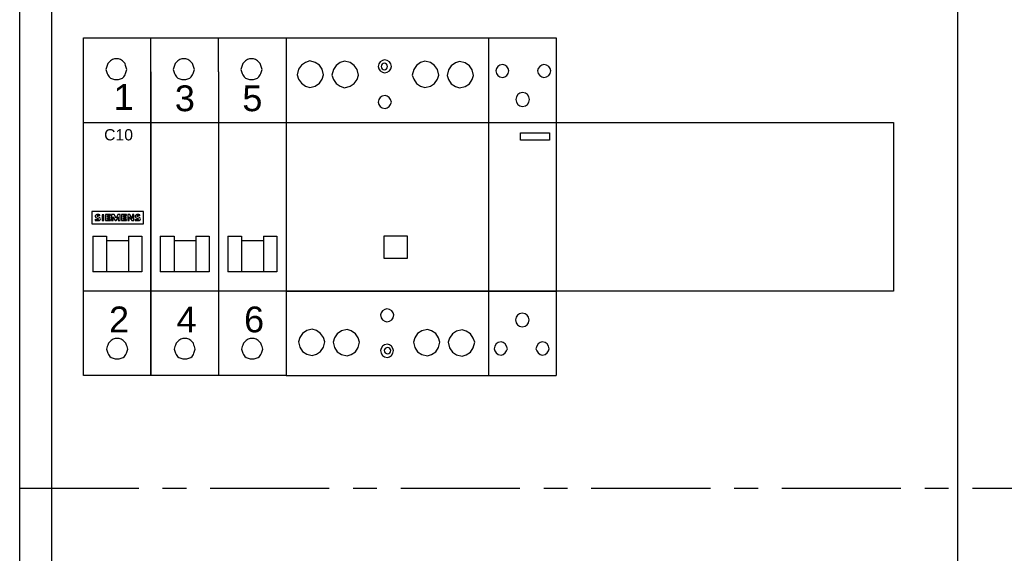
# Model space of a CAD drawing. Header units: millimetres. Extents: x 449515 to 838834, y -400723 to -307130.
# Tile 23 of 38: x 833584 to 836209, y -321054 to -319631. Entities that reach past the tile are written whole.
import ezdxf

# ---------------------------------------------------------------- set-up
doc = ezdxf.new("R2010")
doc.units = ezdxf.units.MM
doc.header["$LTSCALE"] = 25.4
doc.linetypes.add('CENTER', pattern=[2, 1.25, -0.25, 0.25, -0.25])
for name, color, linetype in [('!Siemens drzwi', 7, 'Continuous'), ('R5', 7, 'Continuous'), ('RPOMP', 7, 'Continuous')]:
    doc.layers.add(name, color=color, linetype=linetype)
doc.layers.add('!Siemens Podklad_8GK_sikus', color=250, linetype='Continuous', lineweight=100)
doc.styles.get("Standard").update_dxf_attribs({"font": 'arial.ttf'})

# ---------------------------------------------------------------- blocks, each defined once
blk = doc.blocks.new('D_A630_P_W1950-1800_S800-750_G210i')
at = {"color": 0}
blk.add_line((52.5, 185, 4.5), (52.5, 0, 4.5), dxfattribs=at)
blk = doc.blocks.new('AD_A630_P_W1950-1800_S800-750_G210~1')
at = {"layer": '!Siemens drzwi', "color": 0, "linetype": 'ByBlock', "lineweight": -2, "xscale": 10, "yscale": 10, "zscale": 10}
blk.add_blockref('D_A630_P_W1950-1800_S800-750_G210i', (0, 100), dxfattribs=at)
blk = doc.blocks.new('*U668')
at = {"color": 0}
for p, q in [((8.5, -25.63), (8.5, -425)), ((0, -300), (0, -150)), ((17, -247.5), (17, -202.5)), ((17, -202.5), (233, -202.5)), ((17, -247.5), (17, -202.5)), ((17, -202.5), (233, -202.5)), ((233, -202.5), (233, -247.5)), ((233, -202.5), (233, -247.5)), ((233, -202.5), (233, -247.5)), ((233, -247.5), (17, -247.5)), ((233, -247.5), (17, -247.5)), ((0, -450), (0, -300))]:
    blk.add_line(p, q, dxfattribs=at)
blk = doc.blocks.new('*U670')
at = {"layer": '!Siemens Podklad_8GK_sikus', "color": 4, "linetype": 'CENTER', "lineweight": -2}
blk.add_line((0, -1200), (500, -1200), dxfattribs=at)
blk = doc.blocks.new('AD_5TT584-0~1')
at = {"color": 0, "linetype": 'Continuous'}
for p, q in [((0, 67.5), (0, -22.5)), ((0, 67.5), (54, 67.5)), ((5.21, 61), (4.1, 60.26)), ((6.33, 61.37), (5.21, 61)), ((7.81, 61), (6.33, 61.37)), ((8.93, 60.26), (7.81, 61)), ((14.48, 60.92), (13.37, 60.18)), ((15.59, 61.29), (14.48, 60.92)), ((17.08, 60.92), (15.59, 61.29)), ((18.19, 60.18), (17.08, 60.92)), ((24.77, 60.59), (24.59, 59.85)), ((25.14, 61.15), (24.77, 60.59)), ((25.7, 61.52), (25.14, 61.15)), ((25.61, 60.5), (25.42, 60.22)), ((25.89, 60.68), (25.61, 60.5)), ((26.26, 61.7), (25.7, 61.52)), ((26.26, 60.78), (25.89, 60.68)), ((27, 61.52), (26.26, 61.7)), ((26.54, 60.68), (26.26, 60.78)), ((26.81, 60.5), (26.54, 60.68)), ((27, 60.22), (26.81, 60.5)), ((27.56, 61.15), (27, 61.52)), ((27.93, 60.59), (27.56, 61.15)), ((28.11, 59.85), (27.93, 60.59)), ((35.9, 60.93), (34.79, 60.19)), ((37.01, 61.3), (35.9, 60.93)), ((38.5, 60.93), (37.01, 61.3)), ((39.61, 60.19), (38.5, 60.93)), ((45.17, 60.85), (44.05, 60.11)), ((46.28, 61.22), (45.17, 60.85)), ((47.77, 60.85), (46.28, 61.22)), ((48.88, 60.11), (47.77, 60.85)), ((3.36, 59.15), (2.99, 57.66)), ((4.1, 60.26), (3.36, 59.15)), ((9.67, 59.15), (8.93, 60.26)), ((10.04, 57.66), (9.67, 59.15)), ((12.63, 59.07), (12.25, 57.58)), ((13.37, 60.18), (12.63, 59.07)), ((18.94, 59.07), (18.19, 60.18)), ((19.31, 57.58), (18.94, 59.07)), ((24.59, 59.85), (24.77, 59.29)), ((24.77, 59.29), (25.14, 58.74)), ((25.14, 58.74), (25.7, 58.36)), ((25.42, 60.22), (25.33, 59.85)), ((25.33, 59.85), (25.42, 59.57)), ((25.42, 59.57), (25.61, 59.29)), ((25.61, 59.29), (25.89, 59.11)), ((25.7, 58.36), (26.26, 58.18)), ((25.89, 59.11), (26.26, 59.01)), ((26.26, 59.01), (26.54, 59.11)), ((26.26, 58.18), (27, 58.36)), ((26.54, 59.11), (26.81, 59.29)), ((26.81, 59.29), (27, 59.57)), ((27.09, 59.85), (27, 60.22)), ((27, 59.57), (27.09, 59.85)), ((27, 58.36), (27.56, 58.74)), ((27.56, 58.74), (27.93, 59.29)), ((27.93, 59.29), (28.11, 59.85)), ((34.05, 59.08), (33.67, 57.59)), ((34.79, 60.19), (34.05, 59.08)), ((40.35, 59.08), (39.61, 60.19)), ((40.73, 57.59), (40.35, 59.08)), ((43.31, 59), (42.94, 57.51)), ((44.05, 60.11), (43.31, 59)), ((49.62, 59), (48.88, 60.11)), ((49.99, 57.51), (49.62, 59)), ((2.99, 57.66), (3.36, 56.55)), ((3.36, 56.55), (4.1, 55.44)), ((4.1, 55.44), (5.21, 54.69)), ((7.81, 54.69), (8.93, 55.44)), ((8.93, 55.44), (9.67, 56.55)), ((9.67, 56.55), (10.04, 57.66)), ((12.25, 57.58), (12.63, 56.47)), ((12.63, 56.47), (13.37, 55.36)), ((13.37, 55.36), (14.48, 54.61)), ((17.08, 54.61), (18.19, 55.36)), ((18.19, 55.36), (18.94, 56.47)), ((18.94, 56.47), (19.31, 57.58)), ((33.67, 57.59), (34.05, 56.48)), ((34.05, 56.48), (34.79, 55.37)), ((34.79, 55.37), (35.9, 54.62)), ((38.5, 54.62), (39.61, 55.37)), ((39.61, 55.37), (40.35, 56.48)), ((40.35, 56.48), (40.73, 57.59)), ((42.94, 57.51), (43.31, 56.4)), ((43.31, 56.4), (44.05, 55.29)), ((44.05, 55.29), (45.17, 54.54)), ((47.77, 54.54), (48.88, 55.29)), ((48.88, 55.29), (49.62, 56.4)), ((49.62, 56.4), (49.99, 57.51)), ((5.21, 54.69), (6.33, 54.32)), ((6.33, 54.32), (7.81, 54.69)), ((14.48, 54.61), (15.59, 54.24)), ((15.59, 54.24), (17.08, 54.61)), ((35.9, 54.62), (37.01, 54.25)), ((37.01, 54.25), (38.5, 54.62)), ((45.17, 54.54), (46.28, 54.17)), ((46.28, 54.17), (47.77, 54.54)), ((24.75, 51.08), (24.56, 50.34)), ((24.56, 50.34), (24.75, 49.78)), ((25.12, 51.64), (24.75, 51.08)), ((25.67, 52.01), (25.12, 51.64)), ((26.42, 52.2), (25.67, 52.01)), ((26.97, 52.01), (26.42, 52.2)), ((27.53, 51.64), (26.97, 52.01)), ((27.9, 51.08), (27.53, 51.64)), ((28.09, 50.34), (27.9, 51.08)), ((27.9, 49.78), (28.09, 50.34)), ((24.75, 49.78), (25.12, 49.23)), ((25.12, 49.23), (25.67, 48.86)), ((25.67, 48.86), (26.42, 48.67)), ((26.42, 48.67), (26.97, 48.86)), ((26.97, 48.86), (27.53, 49.23)), ((27.53, 49.23), (27.9, 49.78)), ((0, 45), (54, 45)), ((0, 0), (54, 0)), ((25.75, -5.24), (25.38, -5.8)), ((26.31, -4.87), (25.75, -5.24)), ((26.87, -4.69), (26.31, -4.87)), ((27.61, -4.87), (26.87, -4.69)), ((28.17, -5.24), (27.61, -4.87)), ((28.54, -5.8), (28.17, -5.24)), ((25.38, -5.8), (25.2, -6.36)), ((25.2, -6.36), (25.38, -7.1)), ((25.38, -7.1), (25.75, -7.66)), ((25.75, -7.66), (26.31, -8.03)), ((27.61, -8.03), (28.17, -7.66)), ((28.17, -7.66), (28.54, -7.1)), ((28.72, -6.36), (28.54, -5.8)), ((28.54, -7.1), (28.72, -6.36)), ((7, -10.15), (5.52, -10.52)), ((8.12, -10.52), (7, -10.15)), ((16.27, -10.23), (14.78, -10.6)), ((17.38, -10.6), (16.27, -10.23)), ((26.31, -8.03), (26.87, -8.21)), ((26.87, -8.21), (27.61, -8.03)), ((37.69, -10.22), (36.2, -10.59)), ((38.8, -10.59), (37.69, -10.22)), ((46.96, -10.3), (45.47, -10.67)), ((48.07, -10.67), (46.96, -10.3)), ((3.66, -12.38), (3.29, -13.49)), ((4.4, -11.26), (3.66, -12.38)), ((5.52, -10.52), (4.4, -11.26)), ((9.23, -11.26), (8.12, -10.52)), ((9.97, -12.38), (9.23, -11.26)), ((10.34, -13.49), (9.97, -12.38)), ((12.93, -12.46), (12.56, -13.57)), ((13.67, -11.34), (12.93, -12.46)), ((14.78, -10.6), (13.67, -11.34)), ((18.5, -11.34), (17.38, -10.6)), ((19.24, -12.46), (18.5, -11.34)), ((19.61, -13.57), (19.24, -12.46)), ((34.35, -12.45), (33.98, -13.56)), ((35.09, -11.33), (34.35, -12.45)), ((36.2, -10.59), (35.09, -11.33)), ((39.92, -11.33), (38.8, -10.59)), ((40.66, -12.45), (39.92, -11.33)), ((41.03, -13.56), (40.66, -12.45)), ((43.62, -12.53), (43.24, -13.64)), ((44.36, -11.41), (43.62, -12.53)), ((45.47, -10.67), (44.36, -11.41)), ((49.18, -11.41), (48.07, -10.67)), ((49.92, -12.53), (49.18, -11.41)), ((50.3, -13.64), (49.92, -12.53)), ((3.29, -13.49), (3.66, -14.97)), ((3.66, -14.97), (4.4, -16.09)), ((9.23, -16.09), (9.97, -14.97)), ((9.97, -14.97), (10.34, -13.49)), ((12.56, -13.57), (12.93, -15.05)), ((12.93, -15.05), (13.67, -16.17)), ((18.5, -16.17), (19.24, -15.05)), ((19.24, -15.05), (19.61, -13.57)), ((25.36, -15.27), (25.17, -15.83)), ((25.73, -14.71), (25.36, -15.27)), ((26.28, -14.34), (25.73, -14.71)), ((26.28, -15.55), (26.19, -15.83)), ((27.03, -14.16), (26.28, -14.34)), ((26.47, -15.27), (26.28, -15.55)), ((26.75, -15.08), (26.47, -15.27)), ((27.03, -14.99), (26.75, -15.08)), ((27.58, -14.34), (27.03, -14.16)), ((27.4, -15.08), (27.03, -14.99)), ((27.68, -15.27), (27.4, -15.08)), ((28.14, -14.71), (27.58, -14.34)), ((27.86, -15.55), (27.68, -15.27)), ((27.95, -15.83), (27.86, -15.55)), ((28.51, -15.27), (28.14, -14.71)), ((28.7, -15.83), (28.51, -15.27)), ((33.98, -13.56), (34.35, -15.04)), ((34.35, -15.04), (35.09, -16.16)), ((39.92, -16.16), (40.66, -15.04)), ((40.66, -15.04), (41.03, -13.56)), ((43.24, -13.64), (43.62, -15.12)), ((43.62, -15.12), (44.36, -16.24)), ((49.18, -16.24), (49.92, -15.12)), ((49.92, -15.12), (50.3, -13.64)), ((4.4, -16.09), (5.52, -16.83)), ((5.52, -16.83), (7, -17.2)), ((7, -17.2), (8.12, -16.83)), ((8.12, -16.83), (9.23, -16.09)), ((13.67, -16.17), (14.78, -16.91)), ((14.78, -16.91), (16.27, -17.28)), ((16.27, -17.28), (17.38, -16.91)), ((17.38, -16.91), (18.5, -16.17)), ((25.17, -15.83), (25.36, -16.57)), ((25.36, -16.57), (25.73, -17.12)), ((25.73, -17.12), (26.28, -17.5)), ((26.19, -15.83), (26.28, -16.2)), ((26.28, -16.2), (26.47, -16.47)), ((26.28, -17.5), (27.03, -17.68)), ((26.47, -16.47), (26.75, -16.66)), ((26.75, -16.66), (27.03, -16.75)), ((27.03, -16.75), (27.4, -16.66)), ((27.03, -17.68), (27.58, -17.5)), ((27.4, -16.66), (27.68, -16.47)), ((27.58, -17.5), (28.14, -17.12)), ((27.68, -16.47), (27.86, -16.2)), ((27.86, -16.2), (27.95, -15.83)), ((28.14, -17.12), (28.51, -16.57)), ((28.51, -16.57), (28.7, -15.83)), ((35.09, -16.16), (36.2, -16.9)), ((36.2, -16.9), (37.69, -17.27)), ((37.69, -17.27), (38.8, -16.9)), ((38.8, -16.9), (39.92, -16.16)), ((44.36, -16.24), (45.47, -16.98)), ((45.47, -16.98), (46.96, -17.35)), ((46.96, -17.35), (48.07, -16.98)), ((48.07, -16.98), (49.18, -16.24)), ((0, -22.5), (54, -22.5))]:
    blk.add_line(p, q, dxfattribs=at)
at = {"color": 0}
for p, q in [((54, 67.5), (54, -22.5)), ((26.21, 8.69), (26.21, 14.74)), ((26.21, 14.74), (32.26, 14.74)), ((32.26, 14.74), (32.26, 8.69)), ((32.26, 8.69), (26.21, 8.69))]:
    blk.add_line(p, q, dxfattribs=at)
blk = doc.blocks.new('AD_5TT580-0(2)~1')
at = {"color": 0, "linetype": 'Continuous'}
for p, q in [((0, 67.5), (0, -22.5)), ((0, 67.5), (18, 67.5)), ((18, 67.5), (18, -22.5)), ((18, 67.5), (18, -22.5)), ((3.78, 60.45), (3.03, 60.27)), ((4.33, 60.27), (3.78, 60.45)), ((14.75, 60.45), (14.2, 60.27)), ((15.49, 60.27), (14.75, 60.45)), ((2.11, 59.34), (1.92, 58.78)), ((1.92, 58.78), (2.11, 58.04)), ((2.48, 59.9), (2.11, 59.34)), ((2.11, 58.04), (2.48, 57.48)), ((3.03, 60.27), (2.48, 59.9)), ((4.89, 59.9), (4.33, 60.27)), ((5.26, 59.34), (4.89, 59.9)), ((4.89, 57.48), (5.26, 58.04)), ((5.45, 58.78), (5.26, 59.34)), ((5.26, 58.04), (5.45, 58.78)), ((13.27, 59.34), (13.08, 58.78)), ((13.08, 58.78), (13.27, 58.04)), ((13.64, 59.9), (13.27, 59.34)), ((13.27, 58.04), (13.64, 57.48)), ((14.2, 60.27), (13.64, 59.9)), ((16.05, 59.9), (15.49, 60.27)), ((16.42, 59.34), (16.05, 59.9)), ((16.05, 57.48), (16.42, 58.04)), ((16.61, 58.78), (16.42, 59.34)), ((16.42, 58.04), (16.61, 58.78)), ((2.48, 57.48), (3.03, 57.11)), ((3.03, 57.11), (3.78, 56.93)), ((3.78, 56.93), (4.33, 57.11)), ((4.33, 57.11), (4.89, 57.48)), ((13.64, 57.48), (14.2, 57.11)), ((14.2, 57.11), (14.75, 56.93)), ((14.75, 56.93), (15.49, 57.11)), ((15.49, 57.11), (16.05, 57.48)), ((8.35, 52.77), (7.79, 52.39)), ((9.09, 52.95), (8.35, 52.77)), ((9.83, 52.77), (9.09, 52.95)), ((10.39, 52.39), (9.83, 52.77)), ((7.42, 51.84), (7.23, 51.1)), ((7.23, 51.1), (7.42, 50.35)), ((7.79, 52.39), (7.42, 51.84)), ((7.42, 50.35), (7.79, 49.8)), ((10.76, 51.84), (10.39, 52.39)), ((10.39, 49.8), (10.76, 50.35)), ((10.95, 51.1), (10.76, 51.84)), ((10.76, 50.35), (10.95, 51.1)), ((7.79, 49.8), (8.35, 49.43)), ((8.35, 49.43), (9.09, 49.24)), ((9.09, 49.24), (9.83, 49.43)), ((9.83, 49.43), (10.39, 49.8)), ((0, 45), (18, 45)), ((0, 0), (18, 0)), ((7.33, -6.95), (7.14, -7.69)), ((7.14, -7.69), (7.33, -8.43)), ((7.7, -6.39), (7.33, -6.95)), ((8.26, -6.02), (7.7, -6.39)), ((9, -5.83), (8.26, -6.02)), ((9.74, -6.02), (9, -5.83)), ((10.3, -6.39), (9.74, -6.02)), ((10.67, -6.95), (10.3, -6.39)), ((10.86, -7.69), (10.67, -6.95)), ((10.67, -8.43), (10.86, -7.69)), ((7.33, -8.43), (7.7, -8.99)), ((7.7, -8.99), (8.26, -9.36)), ((8.26, -9.36), (9, -9.54)), ((9, -9.54), (9.74, -9.36)), ((9.74, -9.36), (10.3, -8.99)), ((10.3, -8.99), (10.67, -8.43)), ((1.67, -14.63), (1.48, -15.37)), ((1.48, -15.37), (1.67, -15.93)), ((2.04, -14.08), (1.67, -14.63)), ((2.59, -13.7), (2.04, -14.08)), ((3.34, -13.52), (2.59, -13.7)), ((3.89, -13.7), (3.34, -13.52)), ((4.45, -14.08), (3.89, -13.7)), ((4.82, -14.63), (4.45, -14.08)), ((5.01, -15.37), (4.82, -14.63)), ((4.82, -15.93), (5.01, -15.37)), ((12.83, -14.63), (12.64, -15.37)), ((12.64, -15.37), (12.83, -15.93)), ((13.2, -14.08), (12.83, -14.63)), ((13.76, -13.7), (13.2, -14.08)), ((14.31, -13.52), (13.76, -13.7)), ((15.06, -13.7), (14.31, -13.52)), ((15.61, -14.08), (15.06, -13.7)), ((15.98, -14.63), (15.61, -14.08)), ((16.17, -15.37), (15.98, -14.63)), ((15.98, -15.93), (16.17, -15.37)), ((1.67, -15.93), (2.04, -16.49)), ((2.04, -16.49), (2.59, -16.86)), ((2.59, -16.86), (3.34, -17.04)), ((3.34, -17.04), (3.89, -16.86)), ((3.89, -16.86), (4.45, -16.49)), ((4.45, -16.49), (4.82, -15.93)), ((12.83, -15.93), (13.2, -16.49)), ((13.2, -16.49), (13.76, -16.86)), ((13.76, -16.86), (14.31, -17.04)), ((14.31, -17.04), (15.06, -16.86)), ((15.06, -16.86), (15.61, -16.49)), ((15.61, -16.49), (15.98, -15.93)), ((0, -22.5), (18, -22.5))]:
    blk.add_line(p, q, dxfattribs=at)
at = {"color": 0}
for p, q in [((8.54, 40.26), (8.54, 42.2)), ((8.54, 42.2), (16.27, 42.2)), ((16.27, 42.2), (16.27, 40.26)), ((16.27, 40.26), (8.54, 40.26))]:
    blk.add_line(p, q, dxfattribs=at)
blk = doc.blocks.new('AD_SIEMENS_znaczeki')
at = {"color": 0}
for p, q in [((1755.293, 772.573), (1755.293, 771.993)), ((1757.763, 772.573), (1755.293, 772.573)), ((1755.45, 772.205), (1755.45, 772.149)), ((1755.501, 772.274), (1755.599, 772.234)), ((1755.652, 772.292), (1755.544, 772.343)), ((1755.675, 772.372), (1755.675, 772.422)), ((1755.773, 772.425), (1755.773, 772.143)), ((1755.864, 772.425), (1755.773, 772.425)), ((1755.864, 772.143), (1755.864, 772.425)), ((1755.939, 772.426), (1755.939, 772.141)), ((1756.18, 772.426), (1755.939, 772.426)), ((1756.03, 772.309), (1756.03, 772.379)), ((1756.03, 772.379), (1756.18, 772.379)), ((1756.159, 772.309), (1756.03, 772.309)), ((1756.03, 772.193), (1756.03, 772.266)), ((1756.03, 772.266), (1756.159, 772.266)), ((1756.159, 772.266), (1756.159, 772.309)), ((1756.18, 772.379), (1756.18, 772.426)), ((1756.235, 772.426), (1756.235, 772.141)), ((1756.347, 772.426), (1756.235, 772.426)), ((1756.299, 772.141), (1756.299, 772.321)), ((1756.299, 772.321), (1756.399, 772.141)), ((1756.444, 772.251), (1756.347, 772.426)), ((1756.53, 772.426), (1756.444, 772.251)), ((1756.458, 772.141), (1756.546, 772.321)), ((1756.637, 772.426), (1756.53, 772.426)), ((1756.546, 772.321), (1756.546, 772.141)), ((1756.637, 772.141), (1756.637, 772.426)), ((1756.712, 772.426), (1756.712, 772.141)), ((1756.953, 772.426), (1756.712, 772.426)), ((1756.803, 772.309), (1756.803, 772.379)), ((1756.803, 772.379), (1756.953, 772.379)), ((1756.932, 772.309), (1756.803, 772.309)), ((1756.803, 772.193), (1756.803, 772.266)), ((1756.803, 772.266), (1756.932, 772.266)), ((1756.932, 772.266), (1756.932, 772.309)), ((1756.953, 772.379), (1756.953, 772.426)), ((1757.008, 772.426), (1757.008, 772.141)), ((1757.11, 772.426), (1757.008, 772.426)), ((1757.072, 772.141), (1757.072, 772.326)), ((1757.072, 772.326), (1757.2, 772.141)), ((1757.238, 772.245), (1757.11, 772.426)), ((1757.238, 772.426), (1757.238, 772.245)), ((1757.303, 772.426), (1757.238, 772.426)), ((1757.303, 772.141), (1757.303, 772.426)), ((1757.361, 772.209), (1757.361, 772.149)), ((1757.407, 772.277), (1757.51, 772.227)), ((1757.563, 772.292), (1757.455, 772.343)), ((1757.585, 772.372), (1757.585, 772.422)), ((1757.763, 771.993), (1757.763, 772.573)), ((1755.293, 771.993), (1757.763, 771.993)), ((1755.773, 772.143), (1755.864, 772.143)), ((1755.939, 772.141), (1756.18, 772.141)), ((1756.18, 772.193), (1756.03, 772.193)), ((1756.18, 772.141), (1756.18, 772.193)), ((1756.235, 772.141), (1756.299, 772.141)), ((1756.399, 772.141), (1756.458, 772.141)), ((1756.546, 772.141), (1756.637, 772.141)), ((1756.712, 772.141), (1756.953, 772.141)), ((1756.953, 772.193), (1756.803, 772.193)), ((1756.953, 772.141), (1756.953, 772.193)), ((1757.008, 772.141), (1757.072, 772.141)), ((1757.2, 772.141), (1757.303, 772.141))]:
    blk.add_line(p, q, dxfattribs=at)
for centre, major_axis, start_param, end_param in [((1755.532, 772.346), (0.0852, 0), 2.06576, 3.66098), ((1755.562, 772.527), (0.383, 0), 4.4151, 4.655269), ((1755.542, 772.351), (-0.0968, 0), 0.519387, 1.135975), ((1755.576, 772.275), (-0.178, 0), -1.570796, -1.075832), ((1755.554, 772.36), (-0.0209, 0), -1.07402, 1.07402), ((1755.547, 772.289), (0.112, 0), 4.655269, 5.197087), ((1755.581, 772.316), (-0.0775, 0), 4.682533, 5.209165), ((1755.576, 772.023), (-0.465, 0), 4.499109, 4.712389), ((1755.572, 772.047), (0.383, 0), 1.298767, 1.54094), ((1755.589, 772.218), (-0.0209, 0), 2.055494, 4.227691), ((1755.609, 772.223), (0.0891, 0), -1.148117, 1.07402), ((1757.443, 772.346), (0.0852, 0), 2.06576, 3.66098), ((1757.486, 772.527), (0.383, 0), 4.378973, 4.682131), ((1757.453, 772.351), (-0.0968, 0), 0.519387, 1.07402), ((1757.487, 772.275), (-0.178, 0), -1.570796, -1.075832), ((1757.465, 772.36), (0.0209, 0), 2.067572, 4.215613), ((1757.491, 772.316), (-0.0775, 0), 4.682533, 5.209165), ((1757.487, 772.023), (-0.465, 0), 4.499109, 4.712389), ((1757.482, 772.047), (0.383, 0), 1.298767, 1.54094), ((1757.5, 772.211), (-0.0209, 0), 1.815509, 4.215613), ((1757.52, 772.223), (0.0891, 0), -1.148117, 1.07402), ((1755.557, 772.547), (0.465, 0), 4.480311, 4.786895), ((1755.579, 772.282), (0.163, 0), -1.49629, -1.148117), ((1757.468, 772.547), (-0.465, 0), 1.338719, 1.645302), ((1757.478, 772.289), (0.112, 0), 4.682131, 4.957102), ((1757.49, 772.282), (0.163, 0), -1.49629, -1.148117)]:
    blk.add_ellipse(centre, major_axis=major_axis, ratio=0.878278, start_param=start_param, end_param=end_param, dxfattribs=at)

msp = doc.modelspace()

# ---------------------------------------------------------------- linework, layer by layer
at = {"color": 0}
for p, q in [((833753.8195, -319680.1288, -200), (834293.8195, -319680.1288, -200)), ((833933.8195, -319770.1288, -200), (833933.8195, -319680.1288, -200)), ((833933.8195, -319770.1288, -200), (833933.8195, -319680.1288, -200)), ((834113.8195, -319770.1288, -200), (834113.8195, -319680.1288, -200)), ((833778.5254, -320208.6582, -200), (833815.5842, -320208.6582, -200)), ((833873.8195, -320208.6582, -200), (833909.1136, -320208.6582, -200)), ((833958.5254, -320208.6582, -200), (833995.5842, -320208.6582, -200)), ((834053.8195, -320208.6582, -200), (834089.1136, -320208.6582, -200)), ((834138.5254, -320208.6582, -200), (834175.5842, -320208.6582, -200)), ((834233.8195, -320208.6582, -200), (834269.1136, -320208.6582, -200)), ((834293.8195, -320355.1288, -200), (833753.8195, -320355.1288, -200))]:
    msp.add_line(p, q, dxfattribs=at)
at = {"color": 0, "linetype": 'Continuous'}
for p, q in [((833753.8195, -320580.1288, -200), (833753.8195, -319680.1288, -200)), ((834293.8195, -319680.1288, -200), (834293.8195, -320580.1288, -200)), ((833818.6975, -319748.1823, -200), (833816.9328, -319753.4764, -200)), ((833822.2269, -319744.6529, -200), (833818.6975, -319748.1823, -200)), ((833825.7563, -319741.1235, -200), (833822.2269, -319744.6529, -200)), ((833831.0504, -319737.5941, -200), (833825.7563, -319741.1235, -200)), ((833836.3445, -319735.8293, -200), (833831.0504, -319737.5941, -200)), ((833841.6387, -319735.8293, -200), (833836.3445, -319735.8293, -200)), ((833846.9328, -319735.8293, -200), (833841.6387, -319735.8293, -200)), ((833852.2269, -319737.5941, -200), (833846.9328, -319735.8293, -200)), ((833857.521, -319741.1235, -200), (833852.2269, -319737.5941, -200)), ((833861.0504, -319744.6529, -200), (833857.521, -319741.1235, -200)), ((833864.5798, -319748.1823, -200), (833861.0504, -319744.6529, -200)), ((833866.3445, -319753.4764, -200), (833864.5798, -319748.1823, -200)), ((833998.6975, -319748.1823, -200), (833996.9328, -319753.4764, -200)), ((834002.2269, -319744.6529, -200), (833998.6975, -319748.1823, -200)), ((834005.7563, -319741.1235, -200), (834002.2269, -319744.6529, -200)), ((834011.0504, -319737.5941, -200), (834005.7563, -319741.1235, -200)), ((834016.3445, -319735.8293, -200), (834011.0504, -319737.5941, -200)), ((834021.6387, -319735.8293, -200), (834016.3445, -319735.8293, -200)), ((834026.9328, -319735.8293, -200), (834021.6387, -319735.8293, -200)), ((834032.2269, -319737.5941, -200), (834026.9328, -319735.8293, -200)), ((834037.521, -319741.1235, -200), (834032.2269, -319737.5941, -200)), ((834041.0504, -319744.6529, -200), (834037.521, -319741.1235, -200)), ((834044.5798, -319748.1823, -200), (834041.0504, -319744.6529, -200)), ((834046.3445, -319753.4764, -200), (834044.5798, -319748.1823, -200)), ((834178.6975, -319748.1823, -200), (834176.9328, -319753.4764, -200)), ((834182.2269, -319744.6529, -200), (834178.6975, -319748.1823, -200)), ((834185.7563, -319741.1235, -200), (834182.2269, -319744.6529, -200)), ((834191.0504, -319737.5941, -200), (834185.7563, -319741.1235, -200)), ((834196.3445, -319735.8293, -200), (834191.0504, -319737.5941, -200)), ((834201.6387, -319735.8293, -200), (834196.3445, -319735.8293, -200)), ((834206.9328, -319735.8293, -200), (834201.6387, -319735.8293, -200)), ((834212.2269, -319737.5941, -200), (834206.9328, -319735.8293, -200)), ((834217.521, -319741.1235, -200), (834212.2269, -319737.5941, -200)), ((834221.0504, -319744.6529, -200), (834217.521, -319741.1235, -200)), ((834224.5798, -319748.1823, -200), (834221.0504, -319744.6529, -200)), ((834226.3445, -319753.4764, -200), (834224.5798, -319748.1823, -200)), ((833815.1681, -319758.7705, -200), (833813.4034, -319764.0646, -200)), ((833813.4034, -319764.0646, -200), (833815.1681, -319769.3588, -200)), ((833816.9328, -319753.4764, -200), (833815.1681, -319758.7705, -200)), ((833815.1681, -319769.3588, -200), (833816.9328, -319774.6529, -200)), ((833816.9328, -319774.6529, -200), (833818.6975, -319778.1823, -200)), ((833864.5798, -319778.1823, -200), (833866.3445, -319774.6529, -200)), ((833868.1092, -319758.7705, -200), (833866.3445, -319753.4764, -200)), ((833866.3445, -319774.6529, -200), (833868.1092, -319769.3588, -200)), ((833869.874, -319764.0646, -200), (833868.1092, -319758.7705, -200)), ((833868.1092, -319769.3588, -200), (833869.874, -319764.0646, -200)), ((833933.8195, -319770.1288, -200), (833933.8195, -320580.1288, -200)), ((833933.8195, -320580.1288, -200), (833933.8195, -319770.1288, -200)), ((833995.1681, -319758.7705, -200), (833993.4034, -319764.0646, -200)), ((833993.4034, -319764.0646, -200), (833995.1681, -319769.3588, -200)), ((833996.9328, -319753.4764, -200), (833995.1681, -319758.7705, -200)), ((833995.1681, -319769.3588, -200), (833996.9328, -319774.6529, -200)), ((833996.9328, -319774.6529, -200), (833998.6975, -319778.1823, -200)), ((834044.5798, -319778.1823, -200), (834046.3445, -319774.6529, -200)), ((834048.1092, -319758.7705, -200), (834046.3445, -319753.4764, -200)), ((834046.3445, -319774.6529, -200), (834048.1092, -319769.3588, -200)), ((834049.874, -319764.0646, -200), (834048.1092, -319758.7705, -200)), ((834048.1092, -319769.3588, -200), (834049.874, -319764.0646, -200)), ((834113.8195, -319770.1288, -200), (834113.8195, -320580.1288, -200)), ((834175.1681, -319758.7705, -200), (834173.4034, -319764.0646, -200)), ((834173.4034, -319764.0646, -200), (834175.1681, -319769.3588, -200)), ((834176.9328, -319753.4764, -200), (834175.1681, -319758.7705, -200)), ((834175.1681, -319769.3588, -200), (834176.9328, -319774.6529, -200)), ((834176.9328, -319774.6529, -200), (834178.6975, -319778.1823, -200)), ((834224.5798, -319778.1823, -200), (834226.3445, -319774.6529, -200)), ((834228.1092, -319758.7705, -200), (834226.3445, -319753.4764, -200)), ((834226.3445, -319774.6529, -200), (834228.1092, -319769.3588, -200)), ((834229.874, -319764.0646, -200), (834228.1092, -319758.7705, -200)), ((834228.1092, -319769.3588, -200), (834229.874, -319764.0646, -200)), ((833818.6975, -319778.1823, -200), (833822.2269, -319783.4764, -200)), ((833822.2269, -319783.4764, -200), (833825.7563, -319787.0058, -200)), ((833825.7563, -319787.0058, -200), (833831.0504, -319788.7705, -200)), ((833831.0504, -319788.7705, -200), (833836.3445, -319790.5352, -200)), ((833836.3445, -319790.5352, -200), (833841.6387, -319790.5352, -200)), ((833841.6387, -319790.5352, -200), (833846.9328, -319790.5352, -200)), ((833846.9328, -319790.5352, -200), (833852.2269, -319788.7705, -200)), ((833852.2269, -319788.7705, -200), (833857.521, -319787.0058, -200)), ((833857.521, -319787.0058, -200), (833861.0504, -319783.4764, -200)), ((833861.0504, -319783.4764, -200), (833864.5798, -319778.1823, -200)), ((833998.6975, -319778.1823, -200), (834002.2269, -319783.4764, -200)), ((834002.2269, -319783.4764, -200), (834005.7563, -319787.0058, -200)), ((834005.7563, -319787.0058, -200), (834011.0504, -319788.7705, -200)), ((834011.0504, -319788.7705, -200), (834016.3445, -319790.5352, -200)), ((834016.3445, -319790.5352, -200), (834021.6387, -319790.5352, -200)), ((834021.6387, -319790.5352, -200), (834026.9328, -319790.5352, -200)), ((834026.9328, -319790.5352, -200), (834032.2269, -319788.7705, -200)), ((834032.2269, -319788.7705, -200), (834037.521, -319787.0058, -200)), ((834037.521, -319787.0058, -200), (834041.0504, -319783.4764, -200)), ((834041.0504, -319783.4764, -200), (834044.5798, -319778.1823, -200)), ((834178.6975, -319778.1823, -200), (834182.2269, -319783.4764, -200)), ((834182.2269, -319783.4764, -200), (834185.7563, -319787.0058, -200)), ((834185.7563, -319787.0058, -200), (834191.0504, -319788.7705, -200)), ((834191.0504, -319788.7705, -200), (834196.3445, -319790.5352, -200)), ((834196.3445, -319790.5352, -200), (834201.6387, -319790.5352, -200)), ((834201.6387, -319790.5352, -200), (834206.9328, -319790.5352, -200)), ((834206.9328, -319790.5352, -200), (834212.2269, -319788.7705, -200)), ((834212.2269, -319788.7705, -200), (834217.521, -319787.0058, -200)), ((834217.521, -319787.0058, -200), (834221.0504, -319783.4764, -200)), ((834221.0504, -319783.4764, -200), (834224.5798, -319778.1823, -200)), ((833753.8195, -319905.1288, -200), (834293.8195, -319905.1288, -200)), ((833778.5254, -320208.6582, -200), (833778.5254, -320303.9523, -200)), ((833815.5842, -320208.6582, -200), (833815.5842, -320303.9523, -200)), ((833873.8195, -320221.0111, -200), (833815.5842, -320221.0111, -200)), ((833873.8195, -320208.6582, -200), (833873.8195, -320303.9523, -200)), ((833909.1136, -320208.6582, -200), (833909.1136, -320303.9523, -200)), ((833958.5254, -320208.6582, -200), (833958.5254, -320303.9523, -200)), ((833995.5842, -320208.6582, -200), (833995.5842, -320303.9523, -200)), ((834053.8195, -320221.0111, -200), (833995.5842, -320221.0111, -200)), ((834053.8195, -320208.6582, -200), (834053.8195, -320303.9523, -200)), ((834089.1136, -320208.6582, -200), (834089.1136, -320303.9523, -200)), ((834175.5842, -320208.6582, -200), (834175.5842, -320303.9523, -200)), ((834233.8195, -320221.0111, -200), (834175.5842, -320221.0111, -200)), ((834233.8195, -320208.6582, -200), (834233.8195, -320303.9523, -200)), ((834269.1136, -320208.6582, -200), (834269.1136, -320303.9523, -200)), ((833909.1136, -320303.9523, -200), (833778.5254, -320303.9523, -200)), ((834089.1136, -320303.9523, -200), (833958.5254, -320303.9523, -200)), ((834269.1136, -320303.9523, -200), (834138.5254, -320303.9523, -200)), ((833833.2313, -320483.0699, -200), (833827.9371, -320486.5994, -200)), ((833838.5254, -320481.3052, -200), (833833.2313, -320483.0699, -200)), ((833843.8195, -320481.3052, -200), (833838.5254, -320481.3052, -200)), ((833849.1136, -320481.3052, -200), (833843.8195, -320481.3052, -200)), ((833854.4077, -320483.0699, -200), (833849.1136, -320481.3052, -200)), ((833859.7018, -320486.5994, -200), (833854.4077, -320483.0699, -200)), ((834013.2313, -320483.0699, -200), (834007.9371, -320486.5994, -200)), ((834018.5254, -320481.3052, -200), (834013.2313, -320483.0699, -200)), ((834023.8195, -320481.3052, -200), (834018.5254, -320481.3052, -200)), ((834029.1136, -320481.3052, -200), (834023.8195, -320481.3052, -200)), ((834034.4077, -320483.0699, -200), (834029.1136, -320481.3052, -200)), ((834039.7018, -320486.5994, -200), (834034.4077, -320483.0699, -200)), ((834193.2313, -320483.0699, -200), (834187.9371, -320486.5994, -200)), ((834198.5254, -320481.3052, -200), (834193.2313, -320483.0699, -200)), ((834203.8195, -320481.3052, -200), (834198.5254, -320481.3052, -200)), ((834209.1136, -320481.3052, -200), (834203.8195, -320481.3052, -200)), ((834214.4077, -320483.0699, -200), (834209.1136, -320481.3052, -200)), ((834219.7018, -320486.5994, -200), (834214.4077, -320483.0699, -200)), ((833817.3489, -320502.4817, -200), (833815.5842, -320509.5405, -200)), ((833815.5842, -320509.5405, -200), (833817.3489, -320514.8346, -200)), ((833819.1136, -320498.9523, -200), (833817.3489, -320502.4817, -200)), ((833820.8783, -320493.6582, -200), (833819.1136, -320498.9523, -200)), ((833824.4077, -320490.1288, -200), (833820.8783, -320493.6582, -200)), ((833827.9371, -320486.5994, -200), (833824.4077, -320490.1288, -200)), ((833863.2313, -320490.1288, -200), (833859.7018, -320486.5994, -200)), ((833866.7607, -320493.6582, -200), (833863.2313, -320490.1288, -200)), ((833868.5254, -320498.9523, -200), (833866.7607, -320493.6582, -200)), ((833870.2901, -320502.4817, -200), (833868.5254, -320498.9523, -200)), ((833872.0548, -320509.5405, -200), (833870.2901, -320502.4817, -200)), ((833870.2901, -320514.8346, -200), (833872.0548, -320509.5405, -200)), ((833997.3489, -320502.4817, -200), (833995.5842, -320509.5405, -200)), ((833995.5842, -320509.5405, -200), (833997.3489, -320514.8346, -200)), ((833999.1136, -320498.9523, -200), (833997.3489, -320502.4817, -200)), ((834000.8783, -320493.6582, -200), (833999.1136, -320498.9523, -200)), ((834004.4077, -320490.1288, -200), (834000.8783, -320493.6582, -200)), ((834007.9371, -320486.5994, -200), (834004.4077, -320490.1288, -200)), ((834043.2313, -320490.1288, -200), (834039.7018, -320486.5994, -200)), ((834046.7607, -320493.6582, -200), (834043.2313, -320490.1288, -200)), ((834048.5254, -320498.9523, -200), (834046.7607, -320493.6582, -200)), ((834050.2901, -320502.4817, -200), (834048.5254, -320498.9523, -200)), ((834052.0548, -320509.5405, -200), (834050.2901, -320502.4817, -200)), ((834050.2901, -320514.8346, -200), (834052.0548, -320509.5405, -200)), ((834177.3489, -320502.4817, -200), (834175.5842, -320509.5405, -200)), ((834175.5842, -320509.5405, -200), (834177.3489, -320514.8346, -200)), ((834179.1136, -320498.9523, -200), (834177.3489, -320502.4817, -200)), ((834180.8783, -320493.6582, -200), (834179.1136, -320498.9523, -200)), ((834184.4077, -320490.1288, -200), (834180.8783, -320493.6582, -200)), ((834187.9371, -320486.5994, -200), (834184.4077, -320490.1288, -200)), ((834223.2313, -320490.1288, -200), (834219.7018, -320486.5994, -200)), ((834226.7607, -320493.6582, -200), (834223.2313, -320490.1288, -200)), ((834228.5254, -320498.9523, -200), (834226.7607, -320493.6582, -200)), ((834230.2901, -320502.4817, -200), (834228.5254, -320498.9523, -200)), ((834232.0548, -320509.5405, -200), (834230.2901, -320502.4817, -200)), ((834230.2901, -320514.8346, -200), (834232.0548, -320509.5405, -200)), ((833817.3489, -320514.8346, -200), (833819.1136, -320520.1288, -200)), ((833819.1136, -320520.1288, -200), (833820.8783, -320523.6582, -200)), ((833820.8783, -320523.6582, -200), (833824.4077, -320528.9523, -200)), ((833824.4077, -320528.9523, -200), (833827.9371, -320532.4817, -200)), ((833827.9371, -320532.4817, -200), (833833.2313, -320534.2464, -200)), ((833833.2313, -320534.2464, -200), (833838.5254, -320536.0111, -200)), ((833838.5254, -320536.0111, -200), (833843.8195, -320536.0111, -200)), ((833843.8195, -320536.0111, -200), (833849.1136, -320536.0111, -200)), ((833849.1136, -320536.0111, -200), (833854.4077, -320534.2464, -200)), ((833854.4077, -320534.2464, -200), (833859.7018, -320532.4817, -200)), ((833859.7018, -320532.4817, -200), (833863.2313, -320528.9523, -200)), ((833863.2313, -320528.9523, -200), (833866.7607, -320523.6582, -200)), ((833866.7607, -320523.6582, -200), (833868.5254, -320520.1288, -200)), ((833868.5254, -320520.1288, -200), (833870.2901, -320514.8346, -200)), ((833997.3489, -320514.8346, -200), (833999.1136, -320520.1288, -200)), ((833999.1136, -320520.1288, -200), (834000.8783, -320523.6582, -200)), ((834000.8783, -320523.6582, -200), (834004.4077, -320528.9523, -200)), ((834004.4077, -320528.9523, -200), (834007.9371, -320532.4817, -200)), ((834007.9371, -320532.4817, -200), (834013.2313, -320534.2464, -200)), ((834013.2313, -320534.2464, -200), (834018.5254, -320536.0111, -200)), ((834018.5254, -320536.0111, -200), (834023.8195, -320536.0111, -200)), ((834023.8195, -320536.0111, -200), (834029.1136, -320536.0111, -200)), ((834029.1136, -320536.0111, -200), (834034.4077, -320534.2464, -200)), ((834034.4077, -320534.2464, -200), (834039.7018, -320532.4817, -200)), ((834039.7018, -320532.4817, -200), (834043.2313, -320528.9523, -200)), ((834043.2313, -320528.9523, -200), (834046.7607, -320523.6582, -200)), ((834046.7607, -320523.6582, -200), (834048.5254, -320520.1288, -200)), ((834048.5254, -320520.1288, -200), (834050.2901, -320514.8346, -200)), ((834177.3489, -320514.8346, -200), (834179.1136, -320520.1288, -200)), ((834179.1136, -320520.1288, -200), (834180.8783, -320523.6582, -200)), ((834180.8783, -320523.6582, -200), (834184.4077, -320528.9523, -200)), ((834184.4077, -320528.9523, -200), (834187.9371, -320532.4817, -200)), ((834187.9371, -320532.4817, -200), (834193.2313, -320534.2464, -200)), ((834193.2313, -320534.2464, -200), (834198.5254, -320536.0111, -200)), ((834198.5254, -320536.0111, -200), (834203.8195, -320536.0111, -200)), ((834203.8195, -320536.0111, -200), (834209.1136, -320536.0111, -200)), ((834209.1136, -320536.0111, -200), (834214.4077, -320534.2464, -200)), ((834214.4077, -320534.2464, -200), (834219.7018, -320532.4817, -200)), ((834219.7018, -320532.4817, -200), (834223.2313, -320528.9523, -200)), ((834223.2313, -320528.9523, -200), (834226.7607, -320523.6582, -200)), ((834226.7607, -320523.6582, -200), (834228.5254, -320520.1288, -200)), ((834228.5254, -320520.1288, -200), (834230.2901, -320514.8346, -200)), ((834293.8195, -320580.1288, -200), (833753.8195, -320580.1288, -200))]:
    msp.add_line(p, q, dxfattribs=at)
msp.add_line((834138.5254, -320208.6582, -200), (834138.5254, -320303.9523, -200))

# ---------------------------------------------------------------- block references
at = {"xscale": 55.6818025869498, "yscale": 55.6818025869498, "zscale": 55.6818025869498}
msp.add_blockref('AD_SIEMENS_znaczeki', (736038.6907, -363161.2868, -200), dxfattribs=at)
at = {"layer": 'R5', "xscale": 10, "yscale": 10, "zscale": 10}
for name, p in [('AD_A630_P_W1950-1800_S800-750_G210~1', (830833.8195, -328130.1288, -200)), ('*U670', (833583.8195, -308880.1288, -200)), ('*U668', (833583.8195, -317880.1288, -200))]:
    msp.add_blockref(name, p, dxfattribs=at)
at = {"layer": 'RPOMP', "xscale": 10, "yscale": 10, "zscale": 10}
for name, p in [('AD_5TT584-0~1', (834293.8195, -320355.1288, -200)), ('AD_5TT580-0(2)~1', (834833.8184, -320355.1288, -200))]:
    msp.add_blockref(name, p, dxfattribs=at)

# ---------------------------------------------------------------- texts
at = {"color": 0}
for s, p in [('1', (833834.3116, -319872.0184, -200)), ('3', (833997.4059, -319875.3958, -200)), ('5', (834177.4059, -319875.3958, -200)), ('2', (833821.9929, -320464.9553, -200)), ('4', (834001.9929, -320464.9553, -200)), ('6', (834181.9929, -320464.9553, -200))]:
    msp.add_text(s, height=68.8235, dxfattribs=at).set_placement(p)
at = {"color": 0, "linetype": 'ByBlock', "lineweight": -2, "insert": (833808.921, -319923.2317, -200), "char_height": 30, "width": 91.149901, "attachment_point": 1}
msp.add_mtext('{\\C256;C10}', dxfattribs=at)

doc.saveas('drawing.dxf')
